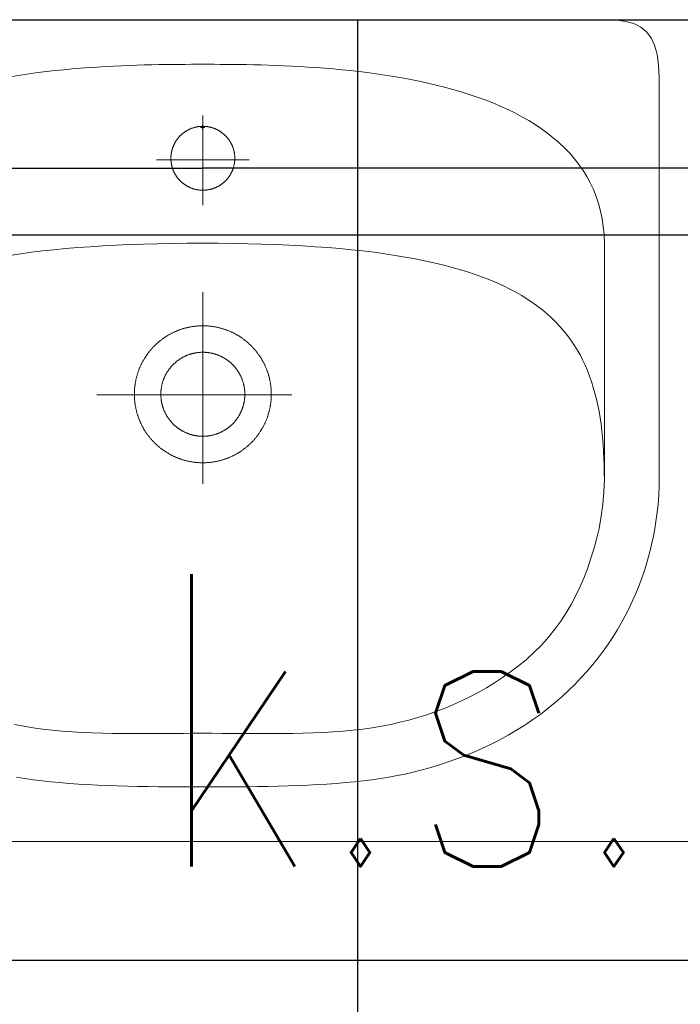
# Model space of a CAD drawing. Header units: centimetres. Extents: x 88729 to 133553, y -16225 to 14174.
# Tile 189 of 231: x 92351 to 92387, y -6680 to -6626. Entities that reach past the tile are written whole.
import ezdxf
from ezdxf.enums import TextEntityAlignment as Align

# ---------------------------------------------------------------- set-up
doc = ezdxf.new("R2010")
doc.units = ezdxf.units.CM
doc.layers.add('A-ARMATURA', color=252, linetype='Continuous', lineweight=5)
doc.layers.add('E_Istn_pozostaje', color=132, linetype='Continuous', lineweight=25)
for name, color, linetype in [('A-SCIANY', 252, 'Continuous'), ('A-SUFITY', 252, 'Continuous'), ('E_PODKLAD', 7, 'Continuous'), ('R-MET-IWE', 252, 'Continuous'), ('rz_wentylacja', 252, 'Continuous')]:
    doc.layers.add(name, color=color, linetype=linetype)
doc.styles.get("Standard").update_dxf_attribs({"font": 'txt.shx'})

# ---------------------------------------------------------------- blocks, each defined once
blk = doc.blocks.new('RLX_F50_18W')
at = {"ltscale": 0.1}
for p, q in [((-5.9, -31.5), (-5.9, 31.5)), ((5.9, 31.5), (5.9, -31.5)), ((-2.224, 27.739), (-2.224, 0)), ((-2.224, -27.739), (-2.224, 0)), ((-0.118, 0), (0, 0)), ((0, -0.118), (0, 0.118)), ((0, 0), (0.118, 0))]:
    blk.add_line(p, q, dxfattribs=at)
at = {"ltscale": 0.1, "flags": 9}
blk.add_attdef('RLXLUM', (0, 0), '', height=0.1, dxfattribs=at)
blk = doc.blocks.new('A$C3A7D2EB8')
at = {"layer": 'A-ARMATURA'}
for p, q in [((22.711, 16.627), (22.711, 16.627)), ((1.75, 12.947), (1.75, 12.947)), ((2.3, 0.027), (2.3, 0.027)), ((3.75, 0.027), (3.75, 0.027))]:
    blk.add_line(p, q, dxfattribs=at)
for points in [[(-22.131, 20.535), (-0.008, 20.535), (22.115, 20.535), (22.679, 20.513), (23.178, 20.443), (23.613, 20.319), (23.987, 20.133), (24.299, 19.879), (24.552, 19.551), (24.746, 19.142), (24.884, 18.645), (24.965, 18.054), (24.992, 17.362), (24.992, -4.665), (24.988, -5.035), (24.973, -5.409), (24.95, -5.788), (24.917, -6.171), (24.873, -6.557), (24.82, -6.947), (24.757, -7.339), (24.682, -7.734), (24.598, -8.13), (24.502, -8.528), (24.396, -8.927), (24.278, -9.327), (24.149, -9.727), (24.009, -10.127), (23.857, -10.526), (23.693, -10.925), (23.516, -11.322), (23.328, -11.717), (23.127, -12.111), (22.914, -12.502), (22.688, -12.89), (22.449, -13.274), (22.197, -13.655), (21.931, -14.032), (21.652, -14.404), (21.359, -14.771), (21.053, -15.132), (20.732, -15.488), (20.398, -15.838), (20.049, -16.181), (19.685, -16.518), (19.307, -16.846), (18.913, -17.167), (18.505, -17.48), (18.081, -17.784), (17.642, -18.08), (17.188, -18.365), (16.717, -18.641), (16.231, -18.907), (15.728, -19.162), (15.209, -19.406), (14.674, -19.639), (14.122, -19.859), (13.553, -20.068), (12.966, -20.264), (12.363, -20.446), (12.363, -20.446), (11.945, -20.561), (11.518, -20.667), (11.084, -20.764), (10.641, -20.853), (10.19, -20.934), (9.731, -21.008), (9.264, -21.075), (8.788, -21.134), (8.304, -21.188), (7.811, -21.235), (7.31, -21.277), (6.8, -21.313), (6.282, -21.345), (5.754, -21.372), (5.219, -21.394), (4.674, -21.413), (4.12, -21.428), (3.558, -21.44), (2.986, -21.449), (2.406, -21.456), (1.816, -21.46), (1.217, -21.463), (0.609, -21.465), (-0.008, -21.465), (-0.008, -21.465), (-0.625, -21.465), (-1.233, -21.463), (-1.832, -21.46), (-2.421, -21.456), (-3.002, -21.449), (-3.573, -21.44), (-4.136, -21.428), (-4.689, -21.413), (-5.234, -21.394), (-5.77, -21.372), (-6.297, -21.345), (-6.816, -21.313), (-7.325, -21.277), (-7.827, -21.235), (-8.319, -21.188), (-8.804, -21.134), (-9.279, -21.075), (-9.747, -21.008), (-10.206, -20.934)], [(-10.311, -18.045), (-9.806, -18.145), (-9.297, -18.233), (-8.776, -18.303), (-8.246, -18.362), (-7.708, -18.412), (-7.163, -18.452), (-6.612, -18.484), (-6.058, -18.508), (-5.5, -18.526), (-4.94, -18.539), (-4.379, -18.546), (-3.819, -18.55), (-3.26, -18.55), (-2.704, -18.548), (-2.152, -18.545), (-1.605, -18.541), (-1.065, -18.538), (-0.532, -18.535), (-0.008, -18.535), (0.516, -18.535), (1.049, -18.538), (1.589, -18.541), (2.136, -18.545), (2.688, -18.548), (3.244, -18.55), (3.803, -18.55), (4.363, -18.546), (4.924, -18.539), (5.484, -18.526), (6.042, -18.508), (6.597, -18.484), (7.147, -18.452), (7.692, -18.412), (8.23, -18.362), (8.76, -18.303), (9.281, -18.233), (9.79, -18.145), (10.295, -18.045), (10.796, -17.932), (11.292, -17.807), (11.783, -17.668), (12.27, -17.515), (12.752, -17.348), (13.228, -17.168), (13.7, -16.972), (14.167, -16.762), (14.629, -16.536), (15.085, -16.295), (15.536, -16.039), (15.981, -15.766), (16.421, -15.476), (16.855, -15.17), (17.283, -14.846), (17.705, -14.505), (18.56, -13.689), (18.934, -13.264), (19.281, -12.832), (19.601, -12.393), (19.897, -11.945), (20.17, -11.487), (20.421, -11.017), (20.653, -10.536), (20.866, -10.041), (21.061, -9.531), (21.242, -9.005), (21.408, -8.462), (21.562, -7.901), (21.704, -7.32), (21.822, -6.649), (21.908, -5.987), (21.965, -5.32), (21.992, -4.636), (21.992, 8.296), (21.975, 8.758), (21.934, 9.206), (21.87, 9.64), (21.784, 10.059), (21.675, 10.464), (21.545, 10.855), (21.395, 11.232), (21.224, 11.596), (21.034, 11.947), (20.825, 12.286), (20.599, 12.611), (20.354, 12.924), (20.093, 13.225), (19.816, 13.514), (19.523, 13.792), (19.216, 14.058), (18.894, 14.312), (18.558, 14.556), (18.209, 14.789), (17.849, 15.012), (17.476, 15.224), (17.092, 15.427), (16.698, 15.619), (16.294, 15.802), (15.881, 15.976), (15.459, 16.141), (15.03, 16.297), (14.593, 16.445), (14.149, 16.584), (13.7, 16.715), (13.245, 16.838), (12.786, 16.954), (12.323, 17.063), (11.856, 17.164), (11.386, 17.258), (10.914, 17.346), (10.441, 17.427), (9.967, 17.503), (9.493, 17.572), (9.019, 17.636), (8.546, 17.694), (8.075, 17.747), (7.606, 17.795), (7.14, 17.839), (6.678, 17.878), (6.22, 17.913), (5.767, 17.944), (5.319, 17.971), (4.878, 17.994), (4.443, 18.015), (4.016, 18.032), (3.597, 18.047), (3.187, 18.059), (2.786, 18.068), (2.395, 18.076), (2.015, 18.082), (1.646, 18.086), (1.289, 18.089), (0.944, 18.091), (0.613, 18.092), (0.295, 18.093), (-0.008, 18.093), (-0.008, 18.093), (-0.311, 18.093), (-0.628, 18.092), (-0.96, 18.091), (-1.304, 18.089), (-1.661, 18.086), (-2.03, 18.082), (-2.411, 18.076), (-2.802, 18.068), (-3.203, 18.059), (-3.613, 18.047), (-4.032, 18.032), (-4.459, 18.015), (-4.894, 17.994), (-5.335, 17.971), (-5.783, 17.944), (-6.236, 17.913), (-6.694, 17.878), (-7.156, 17.839), (-7.622, 17.795), (-8.09, 17.747), (-8.562, 17.694), (-9.034, 17.636), (-9.508, 17.572), (-9.983, 17.503), (-10.457, 17.427)], [(-0.008, 10.387), (-0.008, 15.291)], [(-2.53, 12.856), (2.53, 12.856)], [(-0.008, 8.296), (-0.85, 8.293), (-1.672, 8.284), (-2.472, 8.269), (-3.252, 8.249), (-4.012, 8.223), (-4.752, 8.19), (-5.472, 8.152), (-6.173, 8.108), (-6.854, 8.058), (-7.517, 8.002), (-8.16, 7.941), (-8.785, 7.873), (-9.392, 7.799), (-9.981, 7.719), (-10.552, 7.633)], [(21.992, -4.665), (21.99, -4.259), (21.982, -3.86), (21.969, -3.468), (21.95, -3.082), (21.924, -2.703), (21.893, -2.331), (21.855, -1.966), (21.811, -1.607), (21.759, -1.255), (21.701, -0.909), (21.634, -0.57), (21.56, -0.238), (21.478, 0.088), (21.388, 0.407), (21.289, 0.719), (21.182, 1.025), (21.065, 1.325), (20.939, 1.617), (20.804, 1.904), (20.659, 2.184), (20.504, 2.457), (20.339, 2.724), (20.163, 2.985), (19.977, 3.239), (19.779, 3.486), (19.571, 3.727), (19.35, 3.962), (19.118, 4.191), (18.874, 4.413), (18.618, 4.629), (18.349, 4.838), (18.068, 5.041), (17.773, 5.238), (17.466, 5.428), (17.145, 5.613), (16.81, 5.79), (16.461, 5.962), (16.097, 6.128), (15.72, 6.287), (15.327, 6.44), (14.92, 6.587), (14.497, 6.728), (14.059, 6.862), (13.605, 6.991), (13.135, 7.113), (12.649, 7.229), (12.146, 7.339), (11.627, 7.443), (11.09, 7.541), (10.537, 7.633), (9.966, 7.719), (9.377, 7.799), (8.77, 7.873), (8.145, 7.941), (7.501, 8.002), (6.839, 8.058), (6.157, 8.108), (5.457, 8.152), (4.736, 8.19), (3.997, 8.223), (3.237, 8.249), (2.457, 8.269), (1.656, 8.284), (0.835, 8.293), (-0.008, 8.296)], [(0, -4.88), (0, 5.618)], [(4.88, 0), (-5.799, 0)]]:
    blk.add_lwpolyline(points, dxfattribs=at)
for points in [[(1.75, 12.945), (1.75, 12.968), (1.749, 12.991), (1.748, 13.014), (1.747, 13.037), (1.746, 13.059), (1.745, 13.082), (1.743, 13.105), (1.74, 13.128), (1.738, 13.151), (1.735, 13.173), (1.732, 13.196), (1.729, 13.219), (1.725, 13.241), (1.721, 13.264), (1.717, 13.286), (1.712, 13.309), (1.707, 13.331), (1.702, 13.354), (1.696, 13.376), (1.691, 13.398), (1.685, 13.42), (1.678, 13.442), (1.672, 13.464), (1.665, 13.486), (1.658, 13.508), (1.65, 13.529), (1.642, 13.551), (1.634, 13.572), (1.626, 13.594), (1.617, 13.615), (1.608, 13.636), (1.599, 13.657), (1.59, 13.678), (1.58, 13.699), (1.57, 13.719), (1.56, 13.74), (1.549, 13.76), (1.539, 13.78), (1.528, 13.8), (1.516, 13.82), (1.505, 13.84), (1.493, 13.86), (1.481, 13.879), (1.469, 13.898), (1.456, 13.917), (1.443, 13.936), (1.43, 13.955), (1.417, 13.974), (1.403, 13.992), (1.389, 14.011), (1.375, 14.029), (1.361, 14.047), (1.347, 14.064), (1.332, 14.082), (1.317, 14.099), (1.302, 14.116), (1.286, 14.133), (1.271, 14.15), (1.255, 14.167), (1.239, 14.183), (1.222, 14.199), (1.206, 14.215), (1.189, 14.231), (1.172, 14.246), (1.155, 14.261), (1.138, 14.276), (1.12, 14.291), (1.103, 14.306), (1.085, 14.32), (1.067, 14.334), (1.049, 14.348), (1.03, 14.362), (1.012, 14.375), (0.993, 14.388), (0.974, 14.401), (0.955, 14.413), (0.935, 14.426), (0.916, 14.438), (0.896, 14.45), (0.877, 14.461), (0.857, 14.473), (0.837, 14.484), (0.817, 14.495), (0.796, 14.505), (0.776, 14.516), (0.755, 14.526), (0.734, 14.535), (0.714, 14.545), (0.693, 14.554), (0.671, 14.563), (0.65, 14.572), (0.629, 14.58), (0.608, 14.588), (0.586, 14.596), (0.564, 14.603), (0.543, 14.611), (0.521, 14.618), (0.499, 14.624), (0.477, 14.631), (0.455, 14.637), (0.433, 14.643), (0.41, 14.648), (0.388, 14.653), (0.366, 14.658), (0.343, 14.663), (0.321, 14.667), (0.298, 14.671), (0.276, 14.675), (0.253, 14.679), (0.23, 14.682), (0.208, 14.685), (0.185, 14.687), (0.162, 14.689), (0.139, 14.691), (0.116, 14.693), (0.094, 14.694), (0.071, 14.696), (0.048, 14.696), (0.025, 14.697), (0.002, 14.697), (-0.021, 14.697), (-0.044, 14.696), (-0.067, 14.696), (-0.09, 14.695), (-0.112, 14.693), (-0.135, 14.692), (-0.158, 14.69), (-0.181, 14.688), (-0.204, 14.685), (-0.226, 14.682), (-0.249, 14.679), (-0.272, 14.676), (-0.294, 14.672), (-0.317, 14.668), (-0.339, 14.664), (-0.362, 14.659), (-0.384, 14.654), (-0.407, 14.649), (-0.429, 14.644), (-0.451, 14.638), (-0.473, 14.632), (-0.495, 14.625), (-0.517, 14.619), (-0.539, 14.612), (-0.561, 14.605), (-0.582, 14.597), (-0.604, 14.59), (-0.625, 14.581), (-0.647, 14.573), (-0.668, 14.565), (-0.689, 14.556), (-0.71, 14.547), (-0.731, 14.537), (-0.752, 14.527), (-0.772, 14.517), (-0.793, 14.507), (-0.813, 14.497), (-0.833, 14.486), (-0.853, 14.475), (-0.873, 14.464), (-0.893, 14.452), (-0.913, 14.44), (-0.932, 14.428), (-0.951, 14.416), (-0.971, 14.403), (-0.989, 14.39), (-1.008, 14.377), (-1.027, 14.364), (-1.045, 14.35), (-1.064, 14.337), (-1.082, 14.323), (-1.1, 14.308), (-1.117, 14.294), (-1.135, 14.279), (-1.152, 14.264), (-1.169, 14.249), (-1.186, 14.234), (-1.203, 14.218), (-1.22, 14.202), (-1.236, 14.186), (-1.252, 14.17), (-1.268, 14.153), (-1.284, 14.136), (-1.299, 14.12), (-1.314, 14.103), (-1.329, 14.085), (-1.344, 14.068), (-1.359, 14.05), (-1.373, 14.032), (-1.387, 14.014), (-1.401, 13.996), (-1.415, 13.977), (-1.428, 13.959), (-1.441, 13.94), (-1.454, 13.921), (-1.467, 13.902), (-1.479, 13.883), (-1.491, 13.863), (-1.503, 13.844), (-1.515, 13.824), (-1.526, 13.804), (-1.537, 13.784), (-1.548, 13.764), (-1.558, 13.743), (-1.569, 13.723), (-1.579, 13.702), (-1.588, 13.682), (-1.598, 13.661), (-1.607, 13.64), (-1.616, 13.619), (-1.625, 13.598), (-1.633, 13.576), (-1.641, 13.555), (-1.649, 13.533), (-1.656, 13.512), (-1.664, 13.49), (-1.671, 13.468), (-1.677, 13.446), (-1.684, 13.424), (-1.69, 13.402), (-1.696, 13.38), (-1.701, 13.358), (-1.706, 13.335), (-1.711, 13.313), (-1.716, 13.291), (-1.72, 13.268), (-1.724, 13.246), (-1.728, 13.223), (-1.732, 13.2), (-1.735, 13.178), (-1.738, 13.155), (-1.74, 13.132), (-1.742, 13.109), (-1.744, 13.087), (-1.746, 13.064), (-1.748, 13.041), (-1.749, 13.018), (-1.749, 12.995), (-1.75, 12.972), (-1.75, 12.949), (-1.75, 12.926), (-1.75, 12.903), (-1.749, 12.881), (-1.748, 12.858), (-1.746, 12.835), (-1.745, 12.812), (-1.743, 12.789), (-1.741, 12.766), (-1.738, 12.744), (-1.735, 12.721), (-1.732, 12.698), (-1.729, 12.676), (-1.725, 12.653), (-1.721, 12.63), (-1.717, 12.608), (-1.712, 12.585), (-1.707, 12.563), (-1.702, 12.541), (-1.697, 12.519), (-1.691, 12.496), (-1.685, 12.474), (-1.679, 12.452), (-1.672, 12.43), (-1.665, 12.408), (-1.658, 12.387), (-1.65, 12.365), (-1.643, 12.344), (-1.635, 12.322), (-1.626, 12.301), (-1.618, 12.28), (-1.609, 12.258), (-1.6, 12.237), (-1.59, 12.216), (-1.581, 12.196), (-1.571, 12.175), (-1.56, 12.155), (-1.55, 12.134), (-1.539, 12.114), (-1.528, 12.094), (-1.517, 12.074), (-1.505, 12.054), (-1.493, 12.035), (-1.481, 12.015), (-1.469, 11.996), (-1.456, 11.977), (-1.444, 11.958), (-1.43, 11.939), (-1.417, 11.92), (-1.404, 11.902), (-1.39, 11.884), (-1.376, 11.866), (-1.361, 11.848), (-1.347, 11.83), (-1.332, 11.812), (-1.317, 11.795), (-1.302, 11.778), (-1.287, 11.761), (-1.271, 11.744), (-1.255, 11.728), (-1.239, 11.711), (-1.223, 11.695), (-1.206, 11.679), (-1.19, 11.664), (-1.173, 11.648), (-1.156, 11.633), (-1.138, 11.618), (-1.121, 11.603), (-1.103, 11.589), (-1.085, 11.574), (-1.067, 11.56), (-1.049, 11.546), (-1.031, 11.533), (-1.012, 11.519), (-0.993, 11.506), (-0.974, 11.493), (-0.955, 11.481), (-0.936, 11.468), (-0.916, 11.456), (-0.897, 11.444), (-0.877, 11.433), (-0.857, 11.421), (-0.837, 11.41), (-0.817, 11.4), (-0.797, 11.389), (-0.776, 11.379), (-0.756, 11.369), (-0.735, 11.359), (-0.714, 11.349), (-0.693, 11.34), (-0.672, 11.331), (-0.651, 11.323), (-0.629, 11.314), (-0.608, 11.306), (-0.586, 11.298), (-0.565, 11.291), (-0.543, 11.284), (-0.521, 11.277), (-0.499, 11.27), (-0.477, 11.263), (-0.455, 11.257), (-0.433, 11.252), (-0.411, 11.246), (-0.389, 11.241), (-0.366, 11.236), (-0.344, 11.231), (-0.321, 11.227), (-0.299, 11.223), (-0.276, 11.219), (-0.254, 11.216), (-0.231, 11.212), (-0.208, 11.21), (-0.185, 11.207), (-0.163, 11.205), (-0.14, 11.203), (-0.117, 11.201), (-0.094, 11.2), (-0.071, 11.199), (-0.048, 11.198), (-0.025, 11.197), (-0.002, 11.197), (0.02, 11.197), (0.043, 11.198), (0.066, 11.198), (0.089, 11.199), (0.112, 11.201), (0.135, 11.202), (0.158, 11.204), (0.18, 11.206), (0.203, 11.209), (0.226, 11.212), (0.249, 11.215), (0.271, 11.218), (0.294, 11.222), (0.316, 11.226), (0.339, 11.23), (0.361, 11.235), (0.384, 11.24), (0.406, 11.245), (0.428, 11.25), (0.45, 11.256), (0.473, 11.262), (0.495, 11.269), (0.517, 11.275), (0.538, 11.282), (0.56, 11.289), (0.582, 11.297), (0.603, 11.305), (0.625, 11.313), (0.646, 11.321), (0.667, 11.329), (0.688, 11.338), (0.709, 11.348), (0.73, 11.357), (0.751, 11.367), (0.772, 11.377), (0.792, 11.387), (0.813, 11.397), (0.833, 11.408), (0.853, 11.419), (0.873, 11.43), (0.893, 11.442), (0.912, 11.454), (0.932, 11.466), (0.951, 11.478), (0.97, 11.491), (0.989, 11.504), (1.008, 11.517), (1.027, 11.53), (1.045, 11.544), (1.063, 11.557), (1.081, 11.571), (1.099, 11.586), (1.117, 11.6), (1.135, 11.615), (1.152, 11.63), (1.169, 11.645), (1.186, 11.66), (1.203, 11.676), (1.219, 11.692), (1.236, 11.708), (1.252, 11.724), (1.268, 11.741), (1.283, 11.757), (1.299, 11.774), (1.314, 11.792), (1.329, 11.809), (1.344, 11.826), (1.358, 11.844), (1.373, 11.862), (1.387, 11.88), (1.401, 11.898), (1.414, 11.917), (1.428, 11.935), (1.441, 11.954), (1.454, 11.973), (1.466, 11.992), (1.479, 12.011), (1.491, 12.031), (1.503, 12.05), (1.514, 12.07), (1.525, 12.09), (1.537, 12.11), (1.547, 12.13), (1.558, 12.15), (1.568, 12.171), (1.578, 12.192), (1.588, 12.212), (1.597, 12.233), (1.607, 12.254), (1.616, 12.275), (1.624, 12.296), (1.633, 12.318), (1.641, 12.339), (1.649, 12.361), (1.656, 12.382), (1.663, 12.404), (1.67, 12.426), (1.677, 12.448), (1.683, 12.47), (1.689, 12.492), (1.695, 12.514), (1.701, 12.536), (1.706, 12.559), (1.711, 12.581), (1.716, 12.603), (1.72, 12.626), (1.724, 12.648), (1.728, 12.671), (1.731, 12.694), (1.734, 12.716), (1.737, 12.739), (1.74, 12.762), (1.742, 12.785), (1.744, 12.807), (1.746, 12.83), (1.747, 12.853), (1.748, 12.876), (1.749, 12.899), (1.75, 12.922), (1.75, 12.945)], [(3.75, 0.023), (3.75, 0.056), (3.749, 0.09), (3.749, 0.123), (3.748, 0.157), (3.746, 0.19), (3.745, 0.224), (3.743, 0.258), (3.741, 0.291), (3.738, 0.324), (3.735, 0.358), (3.732, 0.391), (3.729, 0.425), (3.725, 0.458), (3.721, 0.491), (3.717, 0.525), (3.712, 0.558), (3.707, 0.591), (3.702, 0.624), (3.697, 0.657), (3.691, 0.69), (3.685, 0.723), (3.678, 0.756), (3.672, 0.789), (3.665, 0.822), (3.657, 0.855), (3.65, 0.888), (3.642, 0.92), (3.634, 0.953), (3.626, 0.985), (3.617, 1.018), (3.608, 1.05), (3.598, 1.082), (3.589, 1.114), (3.579, 1.147), (3.569, 1.179), (3.558, 1.21), (3.548, 1.242), (3.537, 1.274), (3.525, 1.306), (3.514, 1.337), (3.502, 1.368), (3.49, 1.4), (3.477, 1.431), (3.465, 1.462), (3.452, 1.493), (3.438, 1.524), (3.425, 1.554), (3.411, 1.585), (3.397, 1.616), (3.383, 1.646), (3.368, 1.676), (3.353, 1.706), (3.338, 1.736), (3.323, 1.766), (3.307, 1.796), (3.291, 1.825), (3.275, 1.854), (3.258, 1.884), (3.241, 1.913), (3.224, 1.942), (3.207, 1.97), (3.19, 1.999), (3.172, 2.028), (3.154, 2.056), (3.136, 2.084), (3.117, 2.112), (3.098, 2.14), (3.079, 2.167), (3.06, 2.195), (3.04, 2.222), (3.021, 2.249), (3.001, 2.276), (2.98, 2.303), (2.96, 2.33), (2.939, 2.356), (2.918, 2.382), (2.897, 2.408), (2.876, 2.434), (2.854, 2.46), (2.832, 2.485), (2.81, 2.51), (2.788, 2.536), (2.765, 2.56), (2.742, 2.585), (2.719, 2.609), (2.696, 2.634), (2.673, 2.658), (2.649, 2.682), (2.625, 2.705), (2.601, 2.729), (2.577, 2.752), (2.552, 2.775), (2.528, 2.797), (2.503, 2.82), (2.478, 2.842), (2.452, 2.864), (2.427, 2.886), (2.401, 2.908), (2.375, 2.929), (2.349, 2.95), (2.323, 2.971), (2.296, 2.992), (2.27, 3.012), (2.243, 3.032), (2.216, 3.052), (2.189, 3.072), (2.161, 3.092), (2.134, 3.111), (2.106, 3.13), (2.078, 3.148), (2.05, 3.167), (2.022, 3.185), (1.994, 3.203), (1.965, 3.221), (1.937, 3.238), (1.908, 3.256), (1.879, 3.272), (1.85, 3.289), (1.821, 3.306), (1.791, 3.322), (1.762, 3.338), (1.732, 3.353), (1.702, 3.369), (1.672, 3.384), (1.642, 3.399), (1.612, 3.413), (1.581, 3.427), (1.551, 3.441), (1.52, 3.455), (1.489, 3.469), (1.459, 3.482), (1.428, 3.495), (1.397, 3.507), (1.365, 3.52), (1.334, 3.532), (1.303, 3.544), (1.271, 3.555), (1.239, 3.566), (1.208, 3.577), (1.176, 3.588), (1.144, 3.598), (1.112, 3.608), (1.08, 3.618), (1.048, 3.628), (1.015, 3.637), (0.983, 3.646), (0.951, 3.655), (0.918, 3.663), (0.886, 3.671), (0.853, 3.679), (0.82, 3.686), (0.787, 3.694), (0.755, 3.7), (0.722, 3.707), (0.689, 3.713), (0.656, 3.719), (0.623, 3.725), (0.59, 3.731), (0.556, 3.736), (0.523, 3.74), (0.49, 3.745), (0.457, 3.749), (0.423, 3.753), (0.39, 3.757), (0.357, 3.76), (0.323, 3.763), (0.29, 3.766), (0.256, 3.768), (0.223, 3.771), (0.189, 3.772), (0.156, 3.774), (0.122, 3.775), (0.089, 3.776), (0.055, 3.777), (0.021, 3.777), (-0.012, 3.777), (-0.046, 3.777), (-0.079, 3.776), (-0.113, 3.775), (-0.146, 3.774), (-0.18, 3.773), (-0.213, 3.771), (-0.247, 3.769), (-0.28, 3.767), (-0.314, 3.764), (-0.347, 3.761), (-0.381, 3.758), (-0.414, 3.754), (-0.447, 3.75), (-0.481, 3.746), (-0.514, 3.742), (-0.547, 3.737), (-0.58, 3.732), (-0.614, 3.727), (-0.647, 3.721), (-0.68, 3.715), (-0.713, 3.709), (-0.746, 3.702), (-0.778, 3.695), (-0.811, 3.688), (-0.844, 3.681), (-0.877, 3.673), (-0.909, 3.665), (-0.942, 3.657), (-0.974, 3.648), (-1.007, 3.64), (-1.039, 3.63), (-1.071, 3.621), (-1.103, 3.611), (-1.135, 3.601), (-1.167, 3.591), (-1.199, 3.58), (-1.231, 3.569), (-1.262, 3.558), (-1.294, 3.547), (-1.325, 3.535), (-1.357, 3.523), (-1.388, 3.511), (-1.419, 3.498), (-1.45, 3.485), (-1.481, 3.472), (-1.512, 3.459), (-1.542, 3.445), (-1.573, 3.431), (-1.603, 3.417), (-1.634, 3.403), (-1.664, 3.388), (-1.694, 3.373), (-1.724, 3.358), (-1.753, 3.342), (-1.783, 3.326), (-1.812, 3.31), (-1.842, 3.294), (-1.871, 3.277), (-1.9, 3.26), (-1.929, 3.243), (-1.958, 3.226), (-1.986, 3.208), (-2.014, 3.19), (-2.043, 3.172), (-2.071, 3.154), (-2.099, 3.135), (-2.126, 3.116), (-2.154, 3.097), (-2.181, 3.077), (-2.209, 3.058), (-2.236, 3.038), (-2.262, 3.018), (-2.289, 2.997), (-2.316, 2.977), (-2.342, 2.956), (-2.368, 2.935), (-2.394, 2.914), (-2.42, 2.892), (-2.445, 2.87), (-2.471, 2.848), (-2.496, 2.826), (-2.521, 2.804), (-2.545, 2.781), (-2.57, 2.758), (-2.594, 2.735), (-2.618, 2.712), (-2.642, 2.688), (-2.666, 2.664), (-2.69, 2.64), (-2.713, 2.616), (-2.736, 2.592), (-2.759, 2.567), (-2.781, 2.542), (-2.804, 2.517), (-2.826, 2.492), (-2.848, 2.467), (-2.87, 2.441), (-2.891, 2.415), (-2.912, 2.389), (-2.933, 2.363), (-2.954, 2.337), (-2.975, 2.31), (-2.995, 2.284), (-3.015, 2.257), (-3.035, 2.23), (-3.055, 2.202), (-3.074, 2.175), (-3.093, 2.147), (-3.112, 2.12), (-3.13, 2.092), (-3.149, 2.064), (-3.167, 2.035), (-3.185, 2.007), (-3.202, 1.978), (-3.22, 1.95), (-3.237, 1.921), (-3.254, 1.892), (-3.27, 1.863), (-3.286, 1.833), (-3.302, 1.804), (-3.318, 1.774), (-3.334, 1.744), (-3.349, 1.714), (-3.364, 1.684), (-3.379, 1.654), (-3.393, 1.624), (-3.407, 1.593), (-3.421, 1.563), (-3.435, 1.532), (-3.448, 1.501), (-3.461, 1.47), (-3.474, 1.439), (-3.486, 1.408), (-3.499, 1.377), (-3.511, 1.346), (-3.522, 1.314), (-3.534, 1.283), (-3.545, 1.251), (-3.555, 1.219), (-3.566, 1.187), (-3.576, 1.155), (-3.586, 1.123), (-3.596, 1.091), (-3.605, 1.059), (-3.614, 1.027), (-3.623, 0.994), (-3.632, 0.962), (-3.64, 0.929), (-3.648, 0.897), (-3.655, 0.864), (-3.663, 0.831), (-3.67, 0.798), (-3.677, 0.766), (-3.683, 0.733), (-3.689, 0.7), (-3.695, 0.667), (-3.701, 0.633), (-3.706, 0.6), (-3.711, 0.567), (-3.716, 0.534), (-3.72, 0.501), (-3.724, 0.467), (-3.728, 0.434), (-3.731, 0.401), (-3.735, 0.367), (-3.737, 0.334), (-3.74, 0.3), (-3.742, 0.267), (-3.744, 0.233), (-3.746, 0.2), (-3.747, 0.166), (-3.748, 0.133), (-3.749, 0.099), (-3.75, 0.066), (-3.75, 0.032), (-3.75, -0.002), (-3.749, -0.035), (-3.749, -0.069), (-3.748, -0.102), (-3.746, -0.136), (-3.745, -0.169), (-3.743, -0.203), (-3.741, -0.236), (-3.738, -0.27), (-3.735, -0.303), (-3.732, -0.337), (-3.729, -0.37), (-3.725, -0.403), (-3.721, -0.437), (-3.717, -0.47), (-3.712, -0.503), (-3.707, -0.536), (-3.702, -0.57), (-3.697, -0.603), (-3.691, -0.636), (-3.685, -0.669), (-3.678, -0.702), (-3.672, -0.735), (-3.665, -0.767), (-3.658, -0.8), (-3.65, -0.833), (-3.642, -0.866), (-3.634, -0.898), (-3.626, -0.931), (-3.617, -0.963), (-3.608, -0.995), (-3.599, -1.028), (-3.589, -1.06), (-3.579, -1.092), (-3.569, -1.124), (-3.559, -1.156), (-3.548, -1.188), (-3.537, -1.219), (-3.525, -1.251), (-3.514, -1.282), (-3.502, -1.314), (-3.49, -1.345), (-3.477, -1.376), (-3.465, -1.407), (-3.452, -1.438), (-3.439, -1.469), (-3.425, -1.5), (-3.411, -1.53), (-3.397, -1.561), (-3.383, -1.591), (-3.368, -1.621), (-3.353, -1.652), (-3.338, -1.681), (-3.323, -1.711), (-3.307, -1.741), (-3.291, -1.77), (-3.275, -1.8), (-3.258, -1.829), (-3.242, -1.858), (-3.225, -1.887), (-3.207, -1.916), (-3.19, -1.945), (-3.172, -1.973), (-3.154, -2.001), (-3.136, -2.029), (-3.117, -2.057), (-3.098, -2.085), (-3.079, -2.113), (-3.06, -2.14), (-3.041, -2.168), (-3.021, -2.195), (-3.001, -2.222), (-2.981, -2.248), (-2.96, -2.275), (-2.939, -2.301), (-2.918, -2.328), (-2.897, -2.354), (-2.876, -2.38), (-2.854, -2.405), (-2.832, -2.431), (-2.81, -2.456), (-2.788, -2.481), (-2.765, -2.506), (-2.742, -2.53), (-2.719, -2.555), (-2.696, -2.579), (-2.673, -2.603), (-2.649, -2.627), (-2.625, -2.651), (-2.601, -2.674), (-2.577, -2.697), (-2.552, -2.72), (-2.528, -2.743), (-2.503, -2.765), (-2.478, -2.788), (-2.452, -2.81), (-2.427, -2.832), (-2.401, -2.853), (-2.375, -2.874), (-2.349, -2.896), (-2.323, -2.917), (-2.297, -2.937), (-2.27, -2.958), (-2.243, -2.978), (-2.216, -2.998), (-2.189, -3.018), (-2.162, -3.037), (-2.134, -3.056), (-2.107, -3.075), (-2.079, -3.094), (-2.051, -3.112), (-2.023, -3.131), (-1.994, -3.149), (-1.966, -3.166), (-1.937, -3.184), (-1.908, -3.201), (-1.879, -3.218), (-1.85, -3.235), (-1.821, -3.251), (-1.791, -3.267), (-1.762, -3.283), (-1.732, -3.299), (-1.702, -3.314), (-1.672, -3.329), (-1.642, -3.344), (-1.612, -3.359), (-1.582, -3.373), (-1.551, -3.387), (-1.521, -3.401), (-1.49, -3.414), (-1.459, -3.427), (-1.428, -3.44), (-1.397, -3.453), (-1.366, -3.465), (-1.334, -3.477), (-1.303, -3.489), (-1.271, -3.501), (-1.24, -3.512), (-1.208, -3.523), (-1.176, -3.534), (-1.144, -3.544), (-1.112, -3.554), (-1.08, -3.564), (-1.048, -3.573), (-1.016, -3.583), (-0.983, -3.592), (-0.951, -3.6), (-0.919, -3.609), (-0.886, -3.617), (-0.853, -3.624), (-0.821, -3.632), (-0.788, -3.639), (-0.755, -3.646), (-0.722, -3.653), (-0.689, -3.659), (-0.656, -3.665), (-0.623, -3.671), (-0.59, -3.676), (-0.557, -3.681), (-0.523, -3.686), (-0.49, -3.691), (-0.457, -3.695), (-0.424, -3.699), (-0.39, -3.702), (-0.357, -3.706), (-0.323, -3.709), (-0.29, -3.712), (-0.256, -3.714), (-0.223, -3.716), (-0.189, -3.718), (-0.156, -3.72), (-0.122, -3.721), (-0.089, -3.722), (-0.055, -3.722), (-0.022, -3.723), (0.012, -3.723), (0.045, -3.723), (0.079, -3.722), (0.112, -3.721), (0.146, -3.72), (0.18, -3.719), (0.213, -3.717), (0.247, -3.715), (0.28, -3.712), (0.314, -3.71), (0.347, -3.707), (0.38, -3.703), (0.414, -3.7), (0.447, -3.696), (0.48, -3.692), (0.514, -3.687), (0.547, -3.683), (0.58, -3.678), (0.613, -3.672), (0.646, -3.667), (0.679, -3.661), (0.712, -3.655), (0.745, -3.648), (0.778, -3.641), (0.811, -3.634), (0.844, -3.627), (0.876, -3.619), (0.909, -3.611), (0.941, -3.603), (0.974, -3.594), (1.006, -3.585), (1.039, -3.576), (1.071, -3.567), (1.103, -3.557), (1.135, -3.547), (1.167, -3.537), (1.199, -3.526), (1.23, -3.515), (1.262, -3.504), (1.294, -3.493), (1.325, -3.481), (1.356, -3.469), (1.388, -3.457), (1.419, -3.444), (1.45, -3.431), (1.481, -3.418), (1.511, -3.405), (1.542, -3.391), (1.573, -3.377), (1.603, -3.363), (1.633, -3.348), (1.663, -3.334), (1.693, -3.319), (1.723, -3.303), (1.753, -3.288), (1.783, -3.272), (1.812, -3.256), (1.841, -3.24), (1.871, -3.223), (1.9, -3.206), (1.928, -3.189), (1.957, -3.172), (1.986, -3.154), (2.014, -3.136), (2.042, -3.118), (2.07, -3.099), (2.098, -3.081), (2.126, -3.062), (2.154, -3.043), (2.181, -3.023), (2.208, -3.004), (2.235, -2.984), (2.262, -2.964), (2.289, -2.943), (2.315, -2.923), (2.342, -2.902), (2.368, -2.881), (2.394, -2.859), (2.419, -2.838), (2.445, -2.816), (2.47, -2.794), (2.495, -2.772), (2.52, -2.75), (2.545, -2.727), (2.57, -2.704), (2.594, -2.681), (2.618, -2.658), (2.642, -2.634), (2.666, -2.61), (2.689, -2.586), (2.713, -2.562), (2.736, -2.538), (2.759, -2.513), (2.781, -2.488), (2.804, -2.463), (2.826, -2.438), (2.848, -2.413), (2.869, -2.387), (2.891, -2.361), (2.912, -2.335), (2.933, -2.309), (2.954, -2.283), (2.975, -2.256), (2.995, -2.23), (3.015, -2.203), (3.035, -2.176), (3.054, -2.148), (3.074, -2.121), (3.093, -2.093), (3.112, -2.066), (3.13, -2.038), (3.149, -2.01), (3.167, -1.981), (3.185, -1.953), (3.202, -1.924), (3.22, -1.896), (3.237, -1.867), (3.253, -1.838), (3.27, -1.808), (3.286, -1.779), (3.302, -1.75), (3.318, -1.72), (3.334, -1.69), (3.349, -1.66), (3.364, -1.63), (3.379, -1.6), (3.393, -1.57), (3.407, -1.539), (3.421, -1.509), (3.435, -1.478), (3.448, -1.447), (3.461, -1.416), (3.474, -1.385), (3.486, -1.354), (3.498, -1.323), (3.51, -1.292), (3.522, -1.26), (3.533, -1.229), (3.545, -1.197), (3.555, -1.165), (3.566, -1.133), (3.576, -1.101), (3.586, -1.069), (3.596, -1.037), (3.605, -1.005), (3.614, -0.973), (3.623, -0.94), (3.632, -0.908), (3.64, -0.875), (3.648, -0.843), (3.655, -0.81), (3.663, -0.777), (3.67, -0.744), (3.677, -0.712), (3.683, -0.679), (3.689, -0.646), (3.695, -0.613), (3.701, -0.579), (3.706, -0.546), (3.711, -0.513), (3.716, -0.48), (3.72, -0.447), (3.724, -0.413), (3.728, -0.38), (3.731, -0.347), (3.735, -0.313), (3.737, -0.28), (3.74, -0.246), (3.742, -0.213), (3.744, -0.179), (3.746, -0.146), (3.747, -0.112), (3.748, -0.079), (3.749, -0.045), (3.75, -0.012), (3.75, 0.022)], [(2.3, 0.024), (2.3, 0.051), (2.299, 0.077), (2.299, 0.103), (2.297, 0.13), (2.296, 0.156), (2.295, 0.182), (2.293, 0.208), (2.29, 0.234), (2.288, 0.26), (2.285, 0.287), (2.282, 0.313), (2.279, 0.339), (2.275, 0.365), (2.271, 0.391), (2.267, 0.417), (2.262, 0.443), (2.257, 0.468), (2.252, 0.494), (2.246, 0.52), (2.241, 0.545), (2.235, 0.571), (2.228, 0.596), (2.222, 0.622), (2.215, 0.647), (2.207, 0.673), (2.2, 0.698), (2.192, 0.723), (2.184, 0.748), (2.176, 0.773), (2.167, 0.797), (2.158, 0.822), (2.149, 0.847), (2.139, 0.871), (2.13, 0.896), (2.119, 0.92), (2.109, 0.944), (2.099, 0.968), (2.088, 0.992), (2.076, 1.016), (2.065, 1.039), (2.053, 1.063), (2.041, 1.086), (2.029, 1.11), (2.017, 1.133), (2.004, 1.156), (1.991, 1.179), (1.978, 1.201), (1.964, 1.224), (1.95, 1.246), (1.936, 1.268), (1.922, 1.29), (1.907, 1.312), (1.892, 1.334), (1.877, 1.355), (1.862, 1.377), (1.847, 1.398), (1.831, 1.419), (1.815, 1.44), (1.799, 1.46), (1.782, 1.481), (1.765, 1.501), (1.748, 1.521), (1.731, 1.541), (1.714, 1.561), (1.696, 1.58), (1.678, 1.6), (1.66, 1.619), (1.642, 1.637), (1.623, 1.656), (1.605, 1.675), (1.586, 1.693), (1.567, 1.711), (1.547, 1.729), (1.528, 1.746), (1.508, 1.764), (1.488, 1.781), (1.468, 1.798), (1.448, 1.814), (1.427, 1.831), (1.406, 1.847), (1.386, 1.863), (1.365, 1.878), (1.343, 1.894), (1.322, 1.909), (1.3, 1.924), (1.279, 1.939), (1.257, 1.953), (1.235, 1.968), (1.212, 1.982), (1.19, 1.995), (1.167, 2.009), (1.145, 2.022), (1.122, 2.035), (1.099, 2.048), (1.076, 2.06), (1.052, 2.072), (1.029, 2.084), (1.005, 2.096), (0.982, 2.107), (0.958, 2.118), (0.934, 2.129), (0.91, 2.139), (0.886, 2.15), (0.861, 2.16), (0.837, 2.169), (0.812, 2.179), (0.788, 2.188), (0.763, 2.197), (0.738, 2.205), (0.713, 2.214), (0.688, 2.222), (0.663, 2.229), (0.638, 2.237), (0.613, 2.244), (0.587, 2.251), (0.562, 2.257), (0.536, 2.264), (0.511, 2.27), (0.485, 2.275), (0.459, 2.281), (0.434, 2.286), (0.408, 2.291), (0.382, 2.295), (0.356, 2.299), (0.33, 2.303), (0.304, 2.307), (0.278, 2.31), (0.252, 2.313), (0.226, 2.316), (0.199, 2.318), (0.173, 2.321), (0.147, 2.322), (0.121, 2.324), (0.095, 2.325), (0.068, 2.326), (0.042, 2.327), (0.016, 2.327), (-0.01, 2.327), (-0.037, 2.327), (-0.063, 2.326), (-0.089, 2.325), (-0.116, 2.324), (-0.142, 2.323), (-0.168, 2.321), (-0.194, 2.319), (-0.22, 2.317), (-0.246, 2.314), (-0.273, 2.311), (-0.299, 2.308), (-0.325, 2.304), (-0.351, 2.3), (-0.377, 2.296), (-0.402, 2.292), (-0.428, 2.287), (-0.454, 2.282), (-0.48, 2.277), (-0.506, 2.271), (-0.531, 2.265), (-0.557, 2.259), (-0.582, 2.252), (-0.607, 2.245), (-0.633, 2.238), (-0.658, 2.231), (-0.683, 2.223), (-0.708, 2.215), (-0.733, 2.207), (-0.758, 2.199), (-0.783, 2.19), (-0.807, 2.181), (-0.832, 2.171), (-0.856, 2.162), (-0.881, 2.152), (-0.905, 2.142), (-0.929, 2.131), (-0.953, 2.12), (-0.977, 2.109), (-1.001, 2.098), (-1.024, 2.087), (-1.048, 2.075), (-1.071, 2.063), (-1.094, 2.05), (-1.117, 2.038), (-1.14, 2.025), (-1.163, 2.012), (-1.185, 1.998), (-1.208, 1.985), (-1.23, 1.971), (-1.252, 1.956), (-1.274, 1.942), (-1.296, 1.927), (-1.318, 1.912), (-1.339, 1.897), (-1.36, 1.882), (-1.381, 1.866), (-1.402, 1.85), (-1.423, 1.834), (-1.444, 1.818), (-1.464, 1.801), (-1.484, 1.784), (-1.504, 1.767), (-1.524, 1.75), (-1.543, 1.732), (-1.563, 1.715), (-1.582, 1.697), (-1.601, 1.679), (-1.62, 1.66), (-1.638, 1.642), (-1.657, 1.623), (-1.675, 1.604), (-1.693, 1.584), (-1.71, 1.565), (-1.728, 1.545), (-1.745, 1.526), (-1.762, 1.506), (-1.779, 1.485), (-1.795, 1.465), (-1.812, 1.444), (-1.828, 1.423), (-1.844, 1.403), (-1.859, 1.381), (-1.874, 1.36), (-1.89, 1.339), (-1.904, 1.317), (-1.919, 1.295), (-1.933, 1.273), (-1.948, 1.251), (-1.961, 1.229), (-1.975, 1.206), (-1.988, 1.183), (-2.001, 1.161), (-2.014, 1.138), (-2.027, 1.115), (-2.039, 1.091), (-2.051, 1.068), (-2.063, 1.045), (-2.074, 1.021), (-2.086, 0.997), (-2.096, 0.973), (-2.107, 0.949), (-2.118, 0.925), (-2.128, 0.901), (-2.138, 0.877), (-2.147, 0.852), (-2.156, 0.827), (-2.165, 0.803), (-2.174, 0.778), (-2.183, 0.753), (-2.191, 0.728), (-2.199, 0.703), (-2.206, 0.678), (-2.213, 0.653), (-2.22, 0.627), (-2.227, 0.602), (-2.234, 0.576), (-2.24, 0.551), (-2.245, 0.525), (-2.251, 0.5), (-2.256, 0.474), (-2.261, 0.448), (-2.266, 0.422), (-2.27, 0.396), (-2.274, 0.37), (-2.278, 0.344), (-2.282, 0.318), (-2.285, 0.292), (-2.288, 0.266), (-2.29, 0.24), (-2.293, 0.214), (-2.294, 0.188), (-2.296, 0.161), (-2.298, 0.135), (-2.299, 0.109), (-2.299, 0.083), (-2.3, 0.056), (-2.3, 0.03), (-2.3, 0.004), (-2.3, -0.022), (-2.299, -0.049), (-2.298, -0.075), (-2.297, -0.101), (-2.295, -0.127), (-2.293, -0.154), (-2.291, -0.18), (-2.288, -0.206), (-2.285, -0.232), (-2.282, -0.258), (-2.279, -0.284), (-2.275, -0.31), (-2.271, -0.336), (-2.267, -0.362), (-2.262, -0.388), (-2.257, -0.414), (-2.252, -0.44), (-2.247, -0.465), (-2.241, -0.491), (-2.235, -0.516), (-2.229, -0.542), (-2.222, -0.567), (-2.215, -0.593), (-2.208, -0.618), (-2.2, -0.643), (-2.192, -0.668), (-2.184, -0.693), (-2.176, -0.718), (-2.167, -0.743), (-2.158, -0.768), (-2.149, -0.792), (-2.14, -0.817), (-2.13, -0.841), (-2.12, -0.865), (-2.11, -0.89), (-2.099, -0.914), (-2.088, -0.938), (-2.077, -0.961), (-2.065, -0.985), (-2.054, -1.008), (-2.042, -1.032), (-2.03, -1.055), (-2.017, -1.078), (-2.004, -1.101), (-1.991, -1.124), (-1.978, -1.147), (-1.964, -1.169), (-1.951, -1.192), (-1.937, -1.214), (-1.922, -1.236), (-1.908, -1.258), (-1.893, -1.279), (-1.878, -1.301), (-1.863, -1.322), (-1.847, -1.343), (-1.831, -1.364), (-1.815, -1.385), (-1.799, -1.406), (-1.783, -1.426), (-1.766, -1.447), (-1.749, -1.467), (-1.732, -1.487), (-1.714, -1.506), (-1.697, -1.526), (-1.679, -1.545), (-1.661, -1.564), (-1.642, -1.583), (-1.624, -1.602), (-1.605, -1.62), (-1.586, -1.638), (-1.567, -1.656), (-1.548, -1.674), (-1.528, -1.692), (-1.509, -1.709), (-1.489, -1.726), (-1.468, -1.743), (-1.448, -1.76), (-1.428, -1.776), (-1.407, -1.792), (-1.386, -1.808), (-1.365, -1.824), (-1.344, -1.839), (-1.322, -1.855), (-1.301, -1.87), (-1.279, -1.884), (-1.257, -1.899), (-1.235, -1.913), (-1.213, -1.927), (-1.19, -1.941), (-1.168, -1.954), (-1.145, -1.968), (-1.122, -1.98), (-1.099, -1.993), (-1.076, -2.006), (-1.053, -2.018), (-1.029, -2.03), (-1.006, -2.041), (-0.982, -2.053), (-0.958, -2.064), (-0.934, -2.074), (-0.91, -2.085), (-0.886, -2.095), (-0.862, -2.105), (-0.837, -2.115), (-0.813, -2.124), (-0.788, -2.134), (-0.764, -2.142), (-0.739, -2.151), (-0.714, -2.159), (-0.689, -2.167), (-0.664, -2.175), (-0.638, -2.182), (-0.613, -2.19), (-0.588, -2.196), (-0.562, -2.203), (-0.537, -2.209), (-0.511, -2.215), (-0.486, -2.221), (-0.46, -2.226), (-0.434, -2.231), (-0.408, -2.236), (-0.382, -2.241), (-0.356, -2.245), (-0.33, -2.249), (-0.304, -2.253), (-0.278, -2.256), (-0.252, -2.259), (-0.226, -2.262), (-0.2, -2.264), (-0.174, -2.266), (-0.148, -2.268), (-0.121, -2.27), (-0.095, -2.271), (-0.069, -2.272), (-0.043, -2.272), (-0.016, -2.273), (0.01, -2.273), (0.036, -2.273), (0.062, -2.272), (0.089, -2.271), (0.115, -2.27), (0.141, -2.268), (0.167, -2.267), (0.194, -2.265), (0.22, -2.262), (0.246, -2.26), (0.272, -2.257), (0.298, -2.253), (0.324, -2.25), (0.35, -2.246), (0.376, -2.242), (0.402, -2.237), (0.428, -2.233), (0.454, -2.228), (0.479, -2.222), (0.505, -2.217), (0.531, -2.211), (0.556, -2.204), (0.582, -2.198), (0.607, -2.191), (0.632, -2.184), (0.657, -2.177), (0.683, -2.169), (0.708, -2.161), (0.733, -2.153), (0.757, -2.144), (0.782, -2.136), (0.807, -2.127), (0.831, -2.117), (0.856, -2.108), (0.88, -2.098), (0.904, -2.087), (0.928, -2.077), (0.952, -2.066), (0.976, -2.055), (1, -2.044), (1.024, -2.032), (1.047, -2.021), (1.07, -2.008), (1.094, -1.996), (1.117, -1.983), (1.14, -1.971), (1.162, -1.957), (1.185, -1.944), (1.207, -1.93), (1.23, -1.916), (1.252, -1.902), (1.274, -1.888), (1.295, -1.873), (1.317, -1.858), (1.339, -1.843), (1.36, -1.828), (1.381, -1.812), (1.402, -1.796), (1.423, -1.78), (1.443, -1.764), (1.463, -1.747), (1.484, -1.73), (1.504, -1.713), (1.523, -1.696), (1.543, -1.678), (1.562, -1.661), (1.582, -1.643), (1.601, -1.624), (1.619, -1.606), (1.638, -1.587), (1.656, -1.569), (1.674, -1.55), (1.692, -1.53), (1.71, -1.511), (1.727, -1.491), (1.745, -1.471), (1.762, -1.451), (1.778, -1.431), (1.795, -1.411), (1.811, -1.39), (1.827, -1.369), (1.843, -1.348), (1.859, -1.327), (1.874, -1.306), (1.889, -1.284), (1.904, -1.263), (1.919, -1.241), (1.933, -1.219), (1.947, -1.197), (1.961, -1.174), (1.975, -1.152), (1.988, -1.129), (2.001, -1.106), (2.014, -1.084), (2.026, -1.061), (2.039, -1.037), (2.051, -1.014), (2.062, -0.99), (2.074, -0.967), (2.085, -0.943), (2.096, -0.919), (2.107, -0.895), (2.117, -0.871), (2.127, -0.847), (2.137, -0.822), (2.147, -0.798), (2.156, -0.773), (2.165, -0.749), (2.174, -0.724), (2.182, -0.699), (2.19, -0.674), (2.198, -0.649), (2.206, -0.624), (2.213, -0.599), (2.22, -0.573), (2.227, -0.548), (2.233, -0.522), (2.239, -0.497), (2.245, -0.471), (2.251, -0.446), (2.256, -0.42), (2.261, -0.394), (2.266, -0.368), (2.27, -0.342), (2.274, -0.316), (2.278, -0.29), (2.281, -0.264), (2.284, -0.238), (2.287, -0.212), (2.29, -0.186), (2.292, -0.16), (2.294, -0.134), (2.296, -0.107), (2.297, -0.081), (2.298, -0.055), (2.299, -0.029), (2.3, -0.002), (2.3, 0.024)]]:
    blk.add_lwpolyline(points, close=True, dxfattribs=at)
blk = doc.blocks.new('IWE0W011')
at = {"layer": 'R-MET-IWE', "width": 0.75}
blk.add_attdef('NR', text='', height=9.5, dxfattribs=at).set_placement((12.5, 37), align=Align.MIDDLE)
blk = doc.blocks.new('A$Ce817dbbb')
at = {"layer": 'A-ARMATURA', "color": 252, "lineweight": 9}
blk.add_line((816.104, -17136.017), (1004.112, -17136.017), dxfattribs=at)
at = {"layer": 'A-SCIANY', "color": 252, "lineweight": 9, "ltscale": 3}
blk.add_line((783.104, -17091.017), (1004.104, -17091.017), dxfattribs=at)
at = {"layer": 'A-SUFITY', "ltscale": 0.1}
for p, q in [((967.604, -17314.017), (967.604, -17091.017)), ((1005.104, -17142.517), (630.104, -17142.517))]:
    blk.add_line(p, q, dxfattribs=at)
at = {"layer": 'A-ARMATURA', "color": 252, "lineweight": 9}
blk.add_blockref('A$C3A7D2EB8', (959.112, -17111.552), dxfattribs=at)
at = {"layer": 'rz_wentylacja', "color": 252, "lineweight": 9}
ref = blk.add_blockref('IWE0W011', (1029.104, -17118.017), dxfattribs=dict(at, xscale=-1, rotation=90))
ref.add_attrib('NR', 'k.s.-', (956.433, -17137.373), dxfattribs={"layer": 'R-MET-IWE', "height": 16, "width": 0.75})
at = {"layer": 'R-MET-IWE', "color": 252, "lineweight": 9, "width": 0.75}
for tag, rotation, p in [('0-', 90, (-1139.045, -4143.611)), ('0-', 90, (-1113.045, -4143.611)), ('0-', 90, (-1087.045, -4143.611)), ('2-', 90, (-796.045, -4143.611)), ('2-', 90, (-505.045, -4143.611)), ('0-', 90, (-480.045, -4143.611)), ('0-', 90, (-456.045, -4143.611)), ('2-', 90, (-166.045, -4143.611)), ('2-', 90, (-625.663, -4833.611)), ('2-', 90, (-599.663, -4833.611)), ('2-', 90, (-573.663, -4833.611)), ('0-', 180, (-2169.638, -4848.468)), ('0-', 180, (-2169.638, -4873.468)), ('0-', 180, (-2169.638, -4899.468)), ('-2', 90, (-1661.47, -4961.645)), ('-2', 90, (-1636.47, -4961.645)), ('0-', 270, (-1489.782, -4968.061)), ('0-', 270, (-1464.782, -4968.061)), ('0-', 270, (-1439.782, -4968.061)), ('0-', 270, (-1364.782, -4968.061)), ('0-', 270, (-1339.782, -4968.061)), ('0-', 270, (-1314.782, -4968.061)), ('0-', 270, (328.218, -4968.061)), ('0-', 270, (354.218, -4968.061)), ('0-', 270, (1256.218, -4968.061)), ('0-', 270, (1282.218, -4968.061)), ('0-', 90, (-513.045, -5496.611)), ('0-', 90, (-487.045, -5496.611)), ('K.S.-', 90, (-487.045, -5766.111)), ('0-', 90, (-513.045, -5766.111)), ('1-', 90, (-539.045, -6114.611)), ('0-', 90, (-513.045, -6114.611)), ('0-', 90, (-487.045, -6114.611)), ('0-', 90, (301.955, -6545.611)), ('0-', 90, (327.955, -6545.611)), ('0-', 90, (353.955, -6545.611)), ('0-', 90, (416.113, -6545.611)), ('0-', 90, (1255.955, -6545.611)), ('0-', 90, (1281.955, -6545.611)), ('1-', 90, (2382.955, -6845.611)), ('1-', 90, (2408.955, -6845.611)), ('1-', 90, (2434.955, -6845.611)), ('1-', 90, (2827.955, -6845.611)), ('1-', 90, (2853.955, -6845.611)), ('1-', 90, (2879.955, -6845.611)), ('<-2', 90, (-910.64, -10482.409)), ('2->', 90, (-718.146, -10854.38)), ('2->', 90, (-692.146, -10854.38)), ('2->', 90, (-744.146, -10870.803)), ('-0', 90, (-186.093, -12450.121)), ('1-', 90, (2264.472, -12866.38)), ('1-', 90, (2290.472, -12866.38)), ('1-', 90, (2316.472, -12866.38)), ('1-', 90, (2709.472, -12866.38)), ('1-', 90, (2735.472, -12866.38)), ('1-', 90, (2761.472, -12866.38)), ('<-KL', 90, (-700.012, -16780.913)), ('-0', 90, (-179.939, -18957.533)), ('0->', 90, (-1257.528, -23179.046)), ('0->', 90, (-1231.528, -23179.046)), ('0->', 90, (-1205.528, -23179.046)), ('0->', 90, (-600.528, -23179.046)), ('0->', 90, (-574.528, -23179.046)), ('0->', 90, (-1692.528, -24074.046)), ('0->', 90, (-1666.528, -24074.046)), ('0->', 90, (-1640.528, -24074.046)), ('0->', 90, (-1486.528, -24074.046)), ('0->', 90, (-1460.528, -24074.046)), ('0->', 90, (-1434.528, -24074.046)), ('<-0', 90, (-499.818, -24383.565)), ('<-0', 90, (-298.109, -24383.565)), ('<-0', 180, (-587.122, -25088.859)), ('<-0', 270, (-496.631, -25202.677)), ('<-0', 180, (-1353.253, -25419.359)), ('<-0', 180, (-1187.253, -25444.101)), ('<-0', 90, (-179.614, -25454.222)), ('<-0', 90, (-69.593, -26375.359)), ('<-0', 90, (-43.593, -26375.359))]:
    blk.add_attdef(tag, text='', height=17, rotation=rotation, dxfattribs=at).set_placement(p, align=Align.MIDDLE)
for tag, p in [('2-', (1424.812, -4179.204)), ('2-', (1424.812, -4205.204)), ('K.S.-', (-76.891, -4264.204)), ('KL-', (-613.132, -4292.185)), ('1-', (-613.132, -4312.185)), ('1-', (-613.132, -4332.185)), ('K.S.-', (1414.126, -4333.662)), ('0-', (-70.188, -4341.204)), ('0-', (469.812, -4341.204)), ('1-', (-613.132, -4352.185)), ('0-', (1424.812, -4361.204)), ('0-', (-70.188, -4367.204)), ('1-', (469.812, -4367.204)), ('0-', (1099.812, -4368.204)), ('2-', (1424.812, -4387.204)), ('1-', (-70.188, -4393.204)), ('1-', (469.812, -4393.204)), ('1-', (1099.812, -4394.204)), ('2-', (1424.812, -4413.204)), ('2-', (-70.188, -4419.204)), ('2-', (1099.812, -4420.204)), ('2-', (469.812, -4444.204)), ('K.S.-', (-76.891, -4445.204)), ('2-', (1099.812, -4446.204)), ('2-', (469.812, -4470.204)), ('2-', (-825.188, -4496.204)), ('2-', (-825.188, -4522.204)), ('2-', (-70.188, -4574.204)), ('2-', (-70.188, -4600.204)), ('K.S.-', (1089.126, -4600.662)), ('2-', (1099.812, -4653.204)), ('2-', (-70.188, -4669.204)), ('2-', (1099.812, -4679.204)), ('-1', (1806.777, -4690.779)), ('1-', (-70.188, -4695.204)), ('2-', (1099.812, -4705.204)), ('-1', (1806.777, -4716.295)), ('K.S.-', (-73.204, -4721.204)), ('-1', (1806.777, -4743.07)), ('FR-', (-70.188, -4747.204)), ('0-', (-1066.188, -6382.704)), ('0-', (-1066.188, -6408.704)), ('2-', (1729.812, -6586.204)), ('2-', (1729.812, -6612.204)), ('2-', (1729.812, -6638.204)), ('2-', (1729.812, -6664.204)), ('K.S.-', (469.812, -6788.204)), ('1-', (-962.188, -6915.204)), ('2-', (1729.812, -6923.204)), ('1-', (-460.188, -6923.204)), ('1-', (469.812, -6923.204)), ('2-', (1729.812, -6949.204)), ('1-', (-460.188, -6949.204)), ('1-', (469.812, -6949.204)), ('K.S.-', (2901.812, -6960.204)), ('2-', (1729.812, -6975.204)), ('2-', (1729.812, -7001.204)), ('2-', (-460.188, -7026.204)), ('0-', (469.812, -7026.204)), ('2-', (-460.188, -7052.204)), ('0-', (469.812, -7052.204)), ('2-', (-460.188, -7078.204)), ('2-', (469.812, -7078.204)), ('1-', (2901.812, -7088.204)), ('2-', (469.812, -7104.204)), ('1-', (2901.812, -7114.204)), ('0-', (1729.812, -7131.204)), ('2-', (-460.188, -7141.204)), ('0-', (1729.812, -7157.204)), ('2-', (-460.188, -7167.204)), ('2-', (469.812, -7181.204)), ('2-', (1729.812, -7183.204)), ('0-', (-460.188, -7193.204)), ('2-', (469.812, -7207.204)), ('2-', (1729.812, -7209.204)), ('K.S.-', (-470.874, -7217.662)), ('2-', (469.812, -7233.204)), ('2-', (1729.812, -7235.204)), ('1-', (-460.188, -7245.204)), ('2-', (469.812, -7259.204)), ('2-', (1729.812, -7261.204)), ('2-', (1729.812, -7287.204)), ('2-', (-460.188, -7297.204)), ('2->', (-943.671, -10542.973)), ('-1', (1688.294, -10711.548)), ('-1', (1688.294, -10737.548)), ('-1', (1688.294, -10763.548)), ('<-2', (1685.551, -12605.392)), ('2->', (1611.329, -12636.472)), ('2->', (1611.329, -12658.973)), ('2->', (1590.766, -12684.973)), ('K.S.-', (2783.329, -12980.973)), ('2->', (-578.671, -13046.973)), ('2->', (-578.671, -13072.973)), ('<-2', (-476.881, -13105.942)), ('1-', (2783.329, -13108.973)), ('1-', (2783.329, -13134.973)), ('<-1', (-610.787, -16857.829)), ('<-1', (-610.787, -16877.829)), ('<-1', (1688.294, -17218.96)), ('<-1', (1688.294, -17244.96)), ('<-1', (1688.294, -17270.96)), ('<-1', (-478.914, -18553.429)), ('<-0', (-2287.983, -23879.575)), ('<-0', (-2287.983, -23905.575)), ('<-0', (-2287.983, -23931.575)), ('<-0', (-343.077, -24738.183)), ('<-0', (-478.914, -25059.683))]:
    blk.add_attdef(tag, text='', height=17, dxfattribs=at).set_placement(p, align=Align.MIDDLE)

msp = doc.modelspace()

# ---------------------------------------------------------------- block references
at = {"layer": 'E_Istn_pozostaje', "rotation": 90}
msp.add_blockref('RLX_F50_18W', (92360.978, -6631.526), dxfattribs=at)
at = {"layer": 'E_PODKLAD'}
msp.add_blockref('A$Ce817dbbb', (91401.874, 10465.391), dxfattribs=at)

doc.saveas('drawing.dxf')
